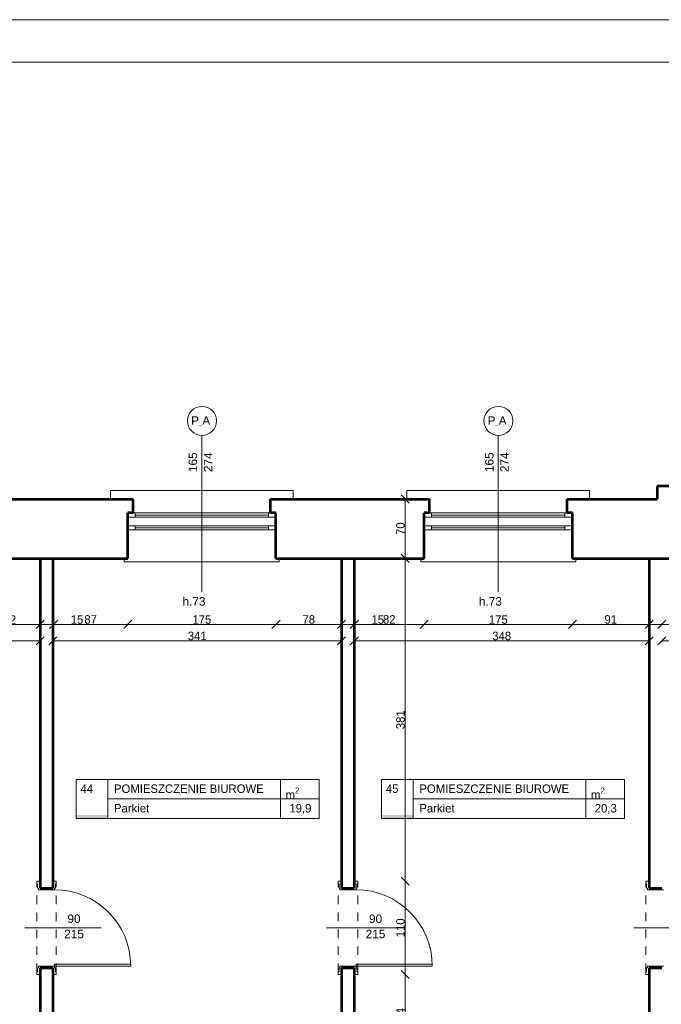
# Model space of a CAD drawing. Header units: inches. Extents: x -21887 to 84279, y -131485 to 67836.
# Tile 191 of 256: x -3355 to 4221, y 56219 to 67836. Entities that reach past the tile are written whole.
import ezdxf

# ---------------------------------------------------------------- set-up
doc = ezdxf.new("R2010")
doc.units = ezdxf.units.IN
doc.header["$MEASUREMENT"] = 0
doc.linetypes.add('Dashed copy', pattern=[200, 100, -100])
doc.layers.get('0').update_dxf_attribs({"lineweight": 13})
doc.layers.get('Defpoints').update_dxf_attribs({"lineweight": 13})
for name, color, linetype, lineweight in [('AI_MURY', 7, 'Continuous', 53), ('Dimensioning', 7, 'Continuous', 13), ('DRZWI', 7, 'Continuous', 13), ('dzialowki', 7, 'Continuous', 53), ('OPISY TABELKI', 7, 'Continuous', 13), ('PODCIAGI', 7, 'Continuous', 13), ('RAMKA', 7, 'Continuous', 13)]:
    doc.layers.add(name, color=color, linetype=linetype, lineweight=lineweight)
doc.styles.add('GENERATED_STYLE_7', font='txt')
doc.styles.add('GENERATED_STYLE_8', font='txt')
doc.styles.add('GENERATED_STYLE_9', font='txt')
doc.styles.add('Style-Courier New', font='txt')
doc.dimstyles.new('Dimstyle_4', dxfattribs={"dimtxt": 100, "dimasz": 95, "dimexe": 0, "dimexo": 0, "dimgap": 0.09, "dimtad": 1, "dimdec": 0, "dimlfac": 0.1, "dimzin": 0, "dimdsep": 46, "dimlunit": 5, "dimtxsty": 'GENERATED_STYLE_7', "dimblk": 'ARROWHEAD_6', "dimcen": 0.09, "dimclrd": 161, "dimclre": 161, "dimclrt": 7, "dimadec": 0, "dimazin": 0, "dimtfac": 1, "dimtdec": 0, "dimtmove": 0, "dimatfit": 3, "dimfxl": 0, "dimtolj": 1, "dimtzin": 0, "dimarcsym": 0})
doc.dimstyles.new('Dimstyle_5', dxfattribs={"dimtxt": 100, "dimasz": 95, "dimexe": 0.18, "dimexo": 0, "dimgap": 0.09, "dimtad": 1, "dimtih": 1, "dimtoh": 1, "dimdec": 0, "dimlfac": 0.1, "dimzin": 0, "dimdsep": 46, "dimlunit": 5, "dimtxsty": 'GENERATED_STYLE_7', "dimblk": 'ARROWHEAD_6', "dimcen": 0.09, "dimclrd": 161, "dimclre": 161, "dimclrt": 7, "dimadec": 0, "dimazin": 0, "dimtfac": 1, "dimtdec": 0, "dimtmove": 0, "dimatfit": 3, "dimfxl": 0, "dimtolj": 1, "dimtzin": 0, "dimarcsym": 0})

# ---------------------------------------------------------------- blocks, each defined once
blk = doc.blocks.new('ARROWHEAD_6')
at = {"color": 0, "linetype": 'Continuous'}
for p, q in [((0, 0), (-1, 0)), ((-0.5, -0.5), (0.5, 0.5))]:
    blk.add_line(p, q, dxfattribs=at)
blk = doc.blocks.new('*U1075')
at = {"layer": 'Defpoints', "color": 0, "linetype": 'Continuous'}
for p in [(-6564, 60508), (-3114, 60508), (-3114, 60508)]:
    blk.add_point(p, dxfattribs=at)
at = {"layer": 'Dimensioning', "color": 161, "linetype": 'Continuous', "lineweight": -2}
for p, q in [((-6564, 60508), (-6564, 60509)), ((-6469, 60508), (-3209, 60508)), ((-3114, 60508), (-3114, 60509))]:
    blk.add_line(p, q, dxfattribs=at)
at = {"layer": 'Dimensioning', "color": 161, "linetype": 'Continuous', "lineweight": -2, "xscale": 95, "yscale": 95, "zscale": 95, "rotation": 180}
blk.add_blockref('ARROWHEAD_6', (-6564, 60508), dxfattribs=at)
at = {"layer": 'Dimensioning', "color": 161, "linetype": 'Continuous', "lineweight": -2, "xscale": 95, "yscale": 95, "zscale": 95}
blk.add_blockref('ARROWHEAD_6', (-3114, 60508), dxfattribs=at)
at = {"layer": 'Dimensioning', "color": 7, "linetype": 'Continuous', "insert": (-4839, 60565), "char_height": 100, "attachment_point": 5, "style": 'GENERATED_STYLE_7'}
blk.add_mtext('345', dxfattribs=at)
blk = doc.blocks.new('*D2034')
at = {"layer": 'Defpoints'}
for p in [(-6564, 60508), (-4839, 60508), (-3114, 60508), (-3114, 60508)]:
    blk.add_point(p, dxfattribs=at)
at = {"layer": 'Dimensioning', "color": 161, "linetype": 'Continuous'}
blk.add_blockref('*U1075', (0, 0), dxfattribs=at)
blk = doc.blocks.new('*U1076')
at = {"layer": 'Defpoints', "color": 0, "linetype": 'Continuous'}
for p in [(446, 60508), (-2964, 60389), (446, 60357)]:
    blk.add_point(p, dxfattribs=at)
at = {"layer": 'Dimensioning', "color": 161, "linetype": 'Continuous', "lineweight": -2}
for p, q in [((-2964, 60508), (-2964, 60509)), ((-2869, 60508), (351, 60508)), ((446, 60508), (446, 60509))]:
    blk.add_line(p, q, dxfattribs=at)
at = {"layer": 'Dimensioning', "color": 161, "linetype": 'Continuous', "lineweight": -2, "xscale": 95, "yscale": 95, "zscale": 95, "rotation": 180}
blk.add_blockref('ARROWHEAD_6', (-2964, 60508), dxfattribs=at)
at = {"layer": 'Dimensioning', "color": 161, "linetype": 'Continuous', "lineweight": -2, "xscale": 95, "yscale": 95, "zscale": 95}
blk.add_blockref('ARROWHEAD_6', (446, 60508), dxfattribs=at)
at = {"layer": 'Dimensioning', "color": 7, "linetype": 'Continuous', "insert": (-1259, 60565), "char_height": 100, "attachment_point": 5, "style": 'GENERATED_STYLE_7'}
blk.add_mtext('341', dxfattribs=at)
blk = doc.blocks.new('*D2038')
at = {"layer": 'Defpoints'}
for p in [(-1259, 60508), (446, 60508), (-2964, 60389), (446, 60357)]:
    blk.add_point(p, dxfattribs=at)
at = {"layer": 'Dimensioning', "color": 161, "linetype": 'Continuous'}
blk.add_blockref('*U1076', (0, 0), dxfattribs=at)
blk = doc.blocks.new('*U1077')
at = {"layer": 'Defpoints', "color": 0, "linetype": 'Continuous'}
for p in [(4076, 60508), (4076, 60344), (596, 60291)]:
    blk.add_point(p, dxfattribs=at)
at = {"layer": 'Dimensioning', "color": 161, "linetype": 'Continuous', "lineweight": -2}
for p, q in [((596, 60508), (596, 60509)), ((691, 60508), (3981, 60508)), ((4076, 60508), (4076, 60509))]:
    blk.add_line(p, q, dxfattribs=at)
at = {"layer": 'Dimensioning', "color": 161, "linetype": 'Continuous', "lineweight": -2, "xscale": 95, "yscale": 95, "zscale": 95, "rotation": 180}
blk.add_blockref('ARROWHEAD_6', (596, 60508), dxfattribs=at)
at = {"layer": 'Dimensioning', "color": 161, "linetype": 'Continuous', "lineweight": -2, "xscale": 95, "yscale": 95, "zscale": 95}
blk.add_blockref('ARROWHEAD_6', (4076, 60508), dxfattribs=at)
at = {"layer": 'Dimensioning', "color": 7, "linetype": 'Continuous', "insert": (2336, 60565), "char_height": 100, "attachment_point": 5, "style": 'GENERATED_STYLE_7'}
blk.add_mtext('348', dxfattribs=at)
blk = doc.blocks.new('*D2039')
at = {"layer": 'Defpoints'}
for p in [(2336, 60508), (4076, 60508), (4076, 60344), (596, 60291)]:
    blk.add_point(p, dxfattribs=at)
at = {"layer": 'Dimensioning', "color": 161, "linetype": 'Continuous'}
blk.add_blockref('*U1077', (0, 0), dxfattribs=at)
blk = doc.blocks.new('*U1078')
at = {"layer": 'Defpoints', "color": 0, "linetype": 'Continuous'}
for p in [(10341, 60508), (10341, 60306), (4226, 60269)]:
    blk.add_point(p, dxfattribs=at)
at = {"layer": 'Dimensioning', "color": 161, "linetype": 'Continuous', "lineweight": -2}
for p, q in [((4226, 60508), (4226, 60509)), ((4321, 60508), (10246, 60508)), ((10341, 60508), (10341, 60509))]:
    blk.add_line(p, q, dxfattribs=at)
at = {"layer": 'Dimensioning', "color": 161, "linetype": 'Continuous', "lineweight": -2, "xscale": 95, "yscale": 95, "zscale": 95, "rotation": 180}
blk.add_blockref('ARROWHEAD_6', (4226, 60508), dxfattribs=at)
at = {"layer": 'Dimensioning', "color": 161, "linetype": 'Continuous', "lineweight": -2, "xscale": 95, "yscale": 95, "zscale": 95}
blk.add_blockref('ARROWHEAD_6', (10341, 60508), dxfattribs=at)
at = {"layer": 'Dimensioning', "color": 7, "linetype": 'Continuous', "insert": (7283, 60565), "char_height": 100, "attachment_point": 5, "style": 'GENERATED_STYLE_7'}
blk.add_mtext('611', dxfattribs=at)
blk = doc.blocks.new('*D2040')
at = {"layer": 'Defpoints'}
for p in [(7283, 60508), (10341, 60508), (10341, 60306), (4226, 60269)]:
    blk.add_point(p, dxfattribs=at)
at = {"layer": 'Dimensioning', "color": 161, "linetype": 'Continuous'}
blk.add_blockref('*U1078', (0, 0), dxfattribs=at)
blk = doc.blocks.new('*U1351')
at = {"layer": 'Defpoints', "color": 0, "linetype": 'Continuous'}
for p in [(-3829, 61481), (-3114, 61481), (-3114, 60702)]:
    blk.add_point(p, dxfattribs=at)
at = {"layer": 'Dimensioning', "color": 161, "linetype": 'Continuous', "lineweight": -2}
for p, q in [((-3829, 60703), (-3829, 60702)), ((-3734, 60702), (-3209, 60702)), ((-3114, 60703), (-3114, 60702))]:
    blk.add_line(p, q, dxfattribs=at)
at = {"layer": 'Dimensioning', "color": 161, "linetype": 'Continuous', "lineweight": -2, "xscale": 95, "yscale": 95, "zscale": 95, "rotation": 180}
blk.add_blockref('ARROWHEAD_6', (-3829, 60702), dxfattribs=at)
at = {"layer": 'Dimensioning', "color": 161, "linetype": 'Continuous', "lineweight": -2, "xscale": 95, "yscale": 95, "zscale": 95}
blk.add_blockref('ARROWHEAD_6', (-3114, 60702), dxfattribs=at)
at = {"layer": 'Dimensioning', "color": 7, "linetype": 'Continuous', "insert": (-3472, 60758), "char_height": 100, "attachment_point": 5, "style": 'GENERATED_STYLE_7'}
blk.add_mtext('72', dxfattribs=at)
blk = doc.blocks.new('*D2531')
at = {"layer": 'Defpoints'}
for p in [(-3829, 61481), (-3114, 61481), (-3472, 60702), (-3114, 60702)]:
    blk.add_point(p, dxfattribs=at)
at = {"layer": 'Dimensioning', "color": 161, "linetype": 'Continuous'}
blk.add_blockref('*U1351', (0, 0), dxfattribs=at)
blk = doc.blocks.new('*U1352')
at = {"layer": 'Defpoints', "color": 0, "linetype": 'Continuous'}
for p in [(-3114, 61481), (-2954, 61481), (-2954, 60702)]:
    blk.add_point(p, dxfattribs=at)
at = {"layer": 'Dimensioning', "color": 161, "linetype": 'Continuous', "lineweight": -2}
for p, q in [((-3209, 60702), (-3304, 60702)), ((-3114, 60703), (-3114, 60702)), ((-3114, 60702), (-2954, 60702)), ((-2954, 60703), (-2954, 60702)), ((-2859, 60702), (-2591, 60702))]:
    blk.add_line(p, q, dxfattribs=at)
at = {"layer": 'Dimensioning', "color": 161, "linetype": 'Continuous', "lineweight": -2, "xscale": 95, "yscale": 95, "zscale": 95}
blk.add_blockref('ARROWHEAD_6', (-3114, 60702), dxfattribs=at)
at = {"layer": 'Dimensioning', "color": 161, "linetype": 'Continuous', "lineweight": -2, "xscale": 95, "yscale": 95, "zscale": 95, "rotation": 180}
blk.add_blockref('ARROWHEAD_6', (-2954, 60702), dxfattribs=at)
at = {"layer": 'Dimensioning', "color": 7, "linetype": 'Continuous', "insert": (-2678, 60758), "char_height": 100, "attachment_point": 5, "style": 'GENERATED_STYLE_7'}
blk.add_mtext('15', dxfattribs=at)
blk = doc.blocks.new('*D2532')
at = {"layer": 'Defpoints'}
for p in [(-3114, 61481), (-2954, 61481), (-2954, 60702), (-2678, 60702)]:
    blk.add_point(p, dxfattribs=at)
at = {"layer": 'Dimensioning', "color": 161, "linetype": 'Continuous'}
blk.add_blockref('*U1352', (0, 0), dxfattribs=at)
blk = doc.blocks.new('*U1353')
at = {"layer": 'Defpoints', "color": 0, "linetype": 'Continuous'}
for p in [(-2954, 61481), (-2079, 61481), (-2079, 60702)]:
    blk.add_point(p, dxfattribs=at)
at = {"layer": 'Dimensioning', "color": 161, "linetype": 'Continuous', "lineweight": -2}
for p, q in [((-2954, 60703), (-2954, 60702)), ((-2859, 60702), (-2174, 60702)), ((-2079, 60703), (-2079, 60702))]:
    blk.add_line(p, q, dxfattribs=at)
at = {"layer": 'Dimensioning', "color": 161, "linetype": 'Continuous', "lineweight": -2, "xscale": 95, "yscale": 95, "zscale": 95, "rotation": 180}
blk.add_blockref('ARROWHEAD_6', (-2954, 60702), dxfattribs=at)
at = {"layer": 'Dimensioning', "color": 161, "linetype": 'Continuous', "lineweight": -2, "xscale": 95, "yscale": 95, "zscale": 95}
blk.add_blockref('ARROWHEAD_6', (-2079, 60702), dxfattribs=at)
at = {"layer": 'Dimensioning', "color": 7, "linetype": 'Continuous', "insert": (-2517, 60759), "char_height": 100, "attachment_point": 5, "style": 'GENERATED_STYLE_7'}
blk.add_mtext('87', dxfattribs=at)
blk = doc.blocks.new('*D2533')
at = {"layer": 'Defpoints'}
for p in [(-2954, 61481), (-2079, 61481), (-2517, 60702), (-2079, 60702)]:
    blk.add_point(p, dxfattribs=at)
at = {"layer": 'Dimensioning', "color": 161, "linetype": 'Continuous'}
blk.add_blockref('*U1353', (0, 0), dxfattribs=at)
blk = doc.blocks.new('*U1354')
at = {"layer": 'Defpoints', "color": 0, "linetype": 'Continuous'}
for p in [(-2079, 61481), (-329, 61481), (-329, 60702)]:
    blk.add_point(p, dxfattribs=at)
at = {"layer": 'Dimensioning', "color": 161, "linetype": 'Continuous', "lineweight": -2}
for p, q in [((-2079, 60703), (-2079, 60702)), ((-1984, 60702), (-424, 60702)), ((-329, 60703), (-329, 60702))]:
    blk.add_line(p, q, dxfattribs=at)
at = {"layer": 'Dimensioning', "color": 161, "linetype": 'Continuous', "lineweight": -2, "xscale": 95, "yscale": 95, "zscale": 95, "rotation": 180}
blk.add_blockref('ARROWHEAD_6', (-2079, 60702), dxfattribs=at)
at = {"layer": 'Dimensioning', "color": 161, "linetype": 'Continuous', "lineweight": -2, "xscale": 95, "yscale": 95, "zscale": 95}
blk.add_blockref('ARROWHEAD_6', (-329, 60702), dxfattribs=at)
at = {"layer": 'Dimensioning', "color": 7, "linetype": 'Continuous', "insert": (-1204, 60758), "char_height": 100, "attachment_point": 5, "style": 'GENERATED_STYLE_7'}
blk.add_mtext('175', dxfattribs=at)
blk = doc.blocks.new('*D2534')
at = {"layer": 'Defpoints'}
for p in [(-2079, 61481), (-329, 61481), (-1204, 60702), (-329, 60702)]:
    blk.add_point(p, dxfattribs=at)
at = {"layer": 'Dimensioning', "color": 161, "linetype": 'Continuous'}
blk.add_blockref('*U1354', (0, 0), dxfattribs=at)
blk = doc.blocks.new('*U1355')
at = {"layer": 'Defpoints', "color": 0, "linetype": 'Continuous'}
for p in [(-329, 61481), (446, 61481), (446, 60702)]:
    blk.add_point(p, dxfattribs=at)
at = {"layer": 'Dimensioning', "color": 161, "linetype": 'Continuous', "lineweight": -2}
for p, q in [((-329, 60703), (-329, 60702)), ((-234, 60702), (351, 60702)), ((446, 60703), (446, 60702))]:
    blk.add_line(p, q, dxfattribs=at)
at = {"layer": 'Dimensioning', "color": 161, "linetype": 'Continuous', "lineweight": -2, "xscale": 95, "yscale": 95, "zscale": 95, "rotation": 180}
blk.add_blockref('ARROWHEAD_6', (-329, 60702), dxfattribs=at)
at = {"layer": 'Dimensioning', "color": 161, "linetype": 'Continuous', "lineweight": -2, "xscale": 95, "yscale": 95, "zscale": 95}
blk.add_blockref('ARROWHEAD_6', (446, 60702), dxfattribs=at)
at = {"layer": 'Dimensioning', "color": 7, "linetype": 'Continuous', "insert": (58, 60759), "char_height": 100, "attachment_point": 5, "style": 'GENERATED_STYLE_7'}
blk.add_mtext('78', dxfattribs=at)
blk = doc.blocks.new('*D2535')
at = {"layer": 'Defpoints'}
for p in [(-329, 61481), (446, 61481), (58, 60702), (446, 60702)]:
    blk.add_point(p, dxfattribs=at)
at = {"layer": 'Dimensioning', "color": 161, "linetype": 'Continuous'}
blk.add_blockref('*U1355', (0, 0), dxfattribs=at)
blk = doc.blocks.new('*U1356')
at = {"layer": 'Defpoints', "color": 0, "linetype": 'Continuous'}
for p in [(446, 61481), (596, 61481), (596, 60702)]:
    blk.add_point(p, dxfattribs=at)
at = {"layer": 'Dimensioning', "color": 161, "linetype": 'Continuous', "lineweight": -2}
for p, q in [((351, 60702), (256, 60702)), ((446, 60703), (446, 60702)), ((446, 60702), (596, 60702)), ((596, 60703), (596, 60702)), ((691, 60702), (959, 60702))]:
    blk.add_line(p, q, dxfattribs=at)
at = {"layer": 'Dimensioning', "color": 161, "linetype": 'Continuous', "lineweight": -2, "xscale": 95, "yscale": 95, "zscale": 95}
blk.add_blockref('ARROWHEAD_6', (446, 60702), dxfattribs=at)
at = {"layer": 'Dimensioning', "color": 161, "linetype": 'Continuous', "lineweight": -2, "xscale": 95, "yscale": 95, "zscale": 95, "rotation": 180}
blk.add_blockref('ARROWHEAD_6', (596, 60702), dxfattribs=at)
at = {"layer": 'Dimensioning', "color": 7, "linetype": 'Continuous', "insert": (873, 60758), "char_height": 100, "attachment_point": 5, "style": 'GENERATED_STYLE_7'}
blk.add_mtext('15', dxfattribs=at)
blk = doc.blocks.new('*D2536')
at = {"layer": 'Defpoints'}
for p in [(446, 61481), (596, 61481), (596, 60702), (873, 60702)]:
    blk.add_point(p, dxfattribs=at)
at = {"layer": 'Dimensioning', "color": 161, "linetype": 'Continuous'}
blk.add_blockref('*U1356', (0, 0), dxfattribs=at)
blk = doc.blocks.new('*U1357')
at = {"layer": 'Defpoints', "color": 0, "linetype": 'Continuous'}
for p in [(596, 61481), (1421, 61481), (1421, 60702)]:
    blk.add_point(p, dxfattribs=at)
at = {"layer": 'Dimensioning', "color": 161, "linetype": 'Continuous', "lineweight": -2}
for p, q in [((596, 60703), (596, 60702)), ((691, 60702), (1326, 60702)), ((1421, 60703), (1421, 60702))]:
    blk.add_line(p, q, dxfattribs=at)
at = {"layer": 'Dimensioning', "color": 161, "linetype": 'Continuous', "lineweight": -2, "xscale": 95, "yscale": 95, "zscale": 95, "rotation": 180}
blk.add_blockref('ARROWHEAD_6', (596, 60702), dxfattribs=at)
at = {"layer": 'Dimensioning', "color": 161, "linetype": 'Continuous', "lineweight": -2, "xscale": 95, "yscale": 95, "zscale": 95}
blk.add_blockref('ARROWHEAD_6', (1421, 60702), dxfattribs=at)
at = {"layer": 'Dimensioning', "color": 7, "linetype": 'Continuous', "insert": (1008, 60759), "char_height": 100, "attachment_point": 5, "style": 'GENERATED_STYLE_7'}
blk.add_mtext('82', dxfattribs=at)
blk = doc.blocks.new('*D2537')
at = {"layer": 'Defpoints'}
for p in [(596, 61481), (1421, 61481), (1008, 60702), (1421, 60702)]:
    blk.add_point(p, dxfattribs=at)
at = {"layer": 'Dimensioning', "color": 161, "linetype": 'Continuous'}
blk.add_blockref('*U1357', (0, 0), dxfattribs=at)
blk = doc.blocks.new('*U1358')
at = {"layer": 'Defpoints', "color": 0, "linetype": 'Continuous'}
for p in [(1421, 61481), (3171, 61481), (3171, 60702)]:
    blk.add_point(p, dxfattribs=at)
at = {"layer": 'Dimensioning', "color": 161, "linetype": 'Continuous', "lineweight": -2}
for p, q in [((1421, 60703), (1421, 60702)), ((1516, 60702), (3076, 60702)), ((3171, 60703), (3171, 60702))]:
    blk.add_line(p, q, dxfattribs=at)
at = {"layer": 'Dimensioning', "color": 161, "linetype": 'Continuous', "lineweight": -2, "xscale": 95, "yscale": 95, "zscale": 95, "rotation": 180}
blk.add_blockref('ARROWHEAD_6', (1421, 60702), dxfattribs=at)
at = {"layer": 'Dimensioning', "color": 161, "linetype": 'Continuous', "lineweight": -2, "xscale": 95, "yscale": 95, "zscale": 95}
blk.add_blockref('ARROWHEAD_6', (3171, 60702), dxfattribs=at)
at = {"layer": 'Dimensioning', "color": 7, "linetype": 'Continuous', "insert": (2296, 60758), "char_height": 100, "attachment_point": 5, "style": 'GENERATED_STYLE_7'}
blk.add_mtext('175', dxfattribs=at)
blk = doc.blocks.new('*D2538')
at = {"layer": 'Defpoints'}
for p in [(1421, 61481), (3171, 61481), (2296, 60702), (3171, 60702)]:
    blk.add_point(p, dxfattribs=at)
at = {"layer": 'Dimensioning', "color": 161, "linetype": 'Continuous'}
blk.add_blockref('*U1358', (0, 0), dxfattribs=at)
blk = doc.blocks.new('*U1359')
at = {"layer": 'Defpoints', "color": 0, "linetype": 'Continuous'}
for p in [(3171, 61481), (4076, 61481), (4076, 60702)]:
    blk.add_point(p, dxfattribs=at)
at = {"layer": 'Dimensioning', "color": 161, "linetype": 'Continuous', "lineweight": -2}
for p, q in [((3171, 60703), (3171, 60702)), ((3266, 60702), (3981, 60702)), ((4076, 60703), (4076, 60702))]:
    blk.add_line(p, q, dxfattribs=at)
at = {"layer": 'Dimensioning', "color": 161, "linetype": 'Continuous', "lineweight": -2, "xscale": 95, "yscale": 95, "zscale": 95, "rotation": 180}
blk.add_blockref('ARROWHEAD_6', (3171, 60702), dxfattribs=at)
at = {"layer": 'Dimensioning', "color": 161, "linetype": 'Continuous', "lineweight": -2, "xscale": 95, "yscale": 95, "zscale": 95}
blk.add_blockref('ARROWHEAD_6', (4076, 60702), dxfattribs=at)
at = {"layer": 'Dimensioning', "color": 7, "linetype": 'Continuous', "insert": (3623, 60759), "char_height": 100, "attachment_point": 5, "style": 'GENERATED_STYLE_7'}
blk.add_mtext('91', dxfattribs=at)
blk = doc.blocks.new('*D2539')
at = {"layer": 'Defpoints'}
for p in [(3171, 61481), (4076, 61481), (3623, 60702), (4076, 60702)]:
    blk.add_point(p, dxfattribs=at)
at = {"layer": 'Dimensioning', "color": 161, "linetype": 'Continuous'}
blk.add_blockref('*U1359', (0, 0), dxfattribs=at)
blk = doc.blocks.new('*U1360')
at = {"layer": 'Defpoints', "color": 0, "linetype": 'Continuous'}
for p in [(4076, 61481), (4226, 61481), (4226, 60702)]:
    blk.add_point(p, dxfattribs=at)
at = {"layer": 'Dimensioning', "color": 161, "linetype": 'Continuous', "lineweight": -2}
for p, q in [((3981, 60702), (3886, 60702)), ((4076, 60703), (4076, 60702)), ((4076, 60702), (4226, 60702)), ((4226, 60703), (4226, 60702)), ((4321, 60702), (4589, 60702))]:
    blk.add_line(p, q, dxfattribs=at)
at = {"layer": 'Dimensioning', "color": 161, "linetype": 'Continuous', "lineweight": -2, "xscale": 95, "yscale": 95, "zscale": 95}
blk.add_blockref('ARROWHEAD_6', (4076, 60702), dxfattribs=at)
at = {"layer": 'Dimensioning', "color": 161, "linetype": 'Continuous', "lineweight": -2, "xscale": 95, "yscale": 95, "zscale": 95, "rotation": 180}
blk.add_blockref('ARROWHEAD_6', (4226, 60702), dxfattribs=at)
at = {"layer": 'Dimensioning', "color": 7, "linetype": 'Continuous', "insert": (4503, 60758), "char_height": 100, "attachment_point": 5, "style": 'GENERATED_STYLE_7'}
blk.add_mtext('15', dxfattribs=at)
blk = doc.blocks.new('*D2540')
at = {"layer": 'Defpoints'}
for p in [(4076, 61481), (4226, 61481), (4226, 60702), (4503, 60702)]:
    blk.add_point(p, dxfattribs=at)
at = {"layer": 'Dimensioning', "color": 161, "linetype": 'Continuous'}
blk.add_blockref('*U1360', (0, 0), dxfattribs=at)
blk = doc.blocks.new('*U1361')
at = {"layer": 'Defpoints', "color": 0, "linetype": 'Continuous'}
for p in [(4226, 61481), (6801, 61481), (6801, 60702)]:
    blk.add_point(p, dxfattribs=at)
at = {"layer": 'Dimensioning', "color": 161, "linetype": 'Continuous', "lineweight": -2}
for p, q in [((4226, 60703), (4226, 60702)), ((4321, 60702), (6706, 60702)), ((6801, 60703), (6801, 60702))]:
    blk.add_line(p, q, dxfattribs=at)
at = {"layer": 'Dimensioning', "color": 161, "linetype": 'Continuous', "lineweight": -2, "xscale": 95, "yscale": 95, "zscale": 95, "rotation": 180}
blk.add_blockref('ARROWHEAD_6', (4226, 60702), dxfattribs=at)
at = {"layer": 'Dimensioning', "color": 161, "linetype": 'Continuous', "lineweight": -2, "xscale": 95, "yscale": 95, "zscale": 95}
blk.add_blockref('ARROWHEAD_6', (6801, 60702), dxfattribs=at)
at = {"layer": 'Dimensioning', "color": 7, "linetype": 'Continuous', "insert": (5513, 60759), "char_height": 100, "attachment_point": 5, "style": 'GENERATED_STYLE_7'}
blk.add_mtext('257', dxfattribs=at)
blk = doc.blocks.new('*D2541')
at = {"layer": 'Defpoints'}
for p in [(4226, 61481), (6801, 61481), (5513, 60702), (6801, 60702)]:
    blk.add_point(p, dxfattribs=at)
at = {"layer": 'Dimensioning', "color": 161, "linetype": 'Continuous'}
blk.add_blockref('*U1361', (0, 0), dxfattribs=at)
blk = doc.blocks.new('*U503')
at = {"layer": 'Defpoints', "color": 0, "linetype": 'Continuous'}
for p in [(596, 56571), (1197, 56571), (976, 55631)]:
    blk.add_point(p, dxfattribs=at)
at = {"layer": 'Dimensioning', "color": 161, "linetype": 'Continuous', "lineweight": -2}
for p, q in [((1197, 56571), (1197, 56571)), ((1197, 55726), (1197, 56476)), ((1197, 55631), (1197, 55631))]:
    blk.add_line(p, q, dxfattribs=at)
at = {"layer": 'Dimensioning', "color": 161, "linetype": 'Continuous', "lineweight": -2, "xscale": 95, "yscale": 95, "zscale": 95}
for p, rotation in [((1197, 56571), 90), ((1197, 55631), 270)]:
    blk.add_blockref('ARROWHEAD_6', p, dxfattribs=dict(at, rotation=rotation))
at = {"layer": 'Dimensioning', "color": 7, "linetype": 'Continuous', "insert": (1141, 56101), "char_height": 100, "attachment_point": 5, "rotation": 90, "style": 'GENERATED_STYLE_7'}
blk.add_mtext('94', dxfattribs=at)
blk = doc.blocks.new('*D2727')
at = {"layer": 'Defpoints'}
for p in [(596, 56571), (1197, 56571), (1197, 56101), (976, 55631)]:
    blk.add_point(p, dxfattribs=at)
at = {"layer": 'Dimensioning', "color": 161, "linetype": 'Continuous'}
blk.add_blockref('*U503', (0, 0), dxfattribs=at)
blk = doc.blocks.new('*U504')
at = {"layer": 'Defpoints', "color": 0, "linetype": 'Continuous'}
for p in [(596, 57671), (1197, 57671), (596, 56571)]:
    blk.add_point(p, dxfattribs=at)
at = {"layer": 'Dimensioning', "color": 161, "linetype": 'Continuous', "lineweight": -2}
for p, q in [((1197, 57671), (1197, 57671)), ((1197, 56666), (1197, 57576)), ((1197, 56571), (1197, 56571))]:
    blk.add_line(p, q, dxfattribs=at)
at = {"layer": 'Dimensioning', "color": 161, "linetype": 'Continuous', "lineweight": -2, "xscale": 95, "yscale": 95, "zscale": 95}
for p, rotation in [((1197, 57671), 90), ((1197, 56571), 270)]:
    blk.add_blockref('ARROWHEAD_6', p, dxfattribs=dict(at, rotation=rotation))
at = {"layer": 'Dimensioning', "color": 7, "linetype": 'Continuous', "insert": (1141, 57121), "char_height": 100, "attachment_point": 5, "rotation": 90, "style": 'GENERATED_STYLE_7'}
blk.add_mtext('110', dxfattribs=at)
blk = doc.blocks.new('*D2728')
at = {"layer": 'Defpoints'}
for p in [(596, 57671), (1197, 57671), (1197, 57121), (596, 56571)]:
    blk.add_point(p, dxfattribs=at)
at = {"layer": 'Dimensioning', "color": 161, "linetype": 'Continuous'}
blk.add_blockref('*U504', (0, 0), dxfattribs=at)
blk = doc.blocks.new('*U505')
at = {"layer": 'Defpoints', "color": 0, "linetype": 'Continuous'}
for p in [(596, 61481), (1197, 61481), (596, 57671)]:
    blk.add_point(p, dxfattribs=at)
at = {"layer": 'Dimensioning', "color": 161, "linetype": 'Continuous', "lineweight": -2}
for p, q in [((1197, 61481), (1197, 61481)), ((1197, 57766), (1197, 61386)), ((1197, 57671), (1197, 57671))]:
    blk.add_line(p, q, dxfattribs=at)
at = {"layer": 'Dimensioning', "color": 161, "linetype": 'Continuous', "lineweight": -2, "xscale": 95, "yscale": 95, "zscale": 95}
for p, rotation in [((1197, 61481), 90), ((1197, 57671), 270)]:
    blk.add_blockref('ARROWHEAD_6', p, dxfattribs=dict(at, rotation=rotation))
at = {"layer": 'Dimensioning', "color": 7, "linetype": 'Continuous', "insert": (1141, 59576), "char_height": 100, "attachment_point": 5, "rotation": 90, "style": 'GENERATED_STYLE_7'}
blk.add_mtext('381', dxfattribs=at)
blk = doc.blocks.new('*D2729')
at = {"layer": 'Defpoints'}
for p in [(596, 61481), (1197, 61481), (1197, 59576), (596, 57671)]:
    blk.add_point(p, dxfattribs=at)
at = {"layer": 'Dimensioning', "color": 161, "linetype": 'Continuous'}
blk.add_blockref('*U505', (0, 0), dxfattribs=at)
blk = doc.blocks.new('*U506')
at = {"layer": 'Defpoints', "color": 0, "linetype": 'Continuous'}
for p in [(617, 62181), (1197, 62181), (596, 61481)]:
    blk.add_point(p, dxfattribs=at)
at = {"layer": 'Dimensioning', "color": 161, "linetype": 'Continuous', "lineweight": -2}
for p, q in [((1197, 62181), (1197, 62181)), ((1197, 61576), (1197, 62086)), ((1197, 61481), (1197, 61481))]:
    blk.add_line(p, q, dxfattribs=at)
at = {"layer": 'Dimensioning', "color": 161, "linetype": 'Continuous', "lineweight": -2, "xscale": 95, "yscale": 95, "zscale": 95}
for p, rotation in [((1197, 62181), 90), ((1197, 61481), 270)]:
    blk.add_blockref('ARROWHEAD_6', p, dxfattribs=dict(at, rotation=rotation))
at = {"layer": 'Dimensioning', "color": 7, "linetype": 'Continuous', "insert": (1141, 61831), "char_height": 100, "attachment_point": 5, "rotation": 90, "style": 'GENERATED_STYLE_7'}
blk.add_mtext('70', dxfattribs=at)
blk = doc.blocks.new('*D2730')
at = {"layer": 'Defpoints'}
for p in [(617, 62181), (1197, 62181), (1197, 61831), (596, 61481)]:
    blk.add_point(p, dxfattribs=at)
at = {"layer": 'Dimensioning', "color": 161, "linetype": 'Continuous'}
blk.add_blockref('*U506', (0, 0), dxfattribs=at)

msp = doc.modelspace()

# ---------------------------------------------------------------- hatches: boundary and pattern name
at = {"layer": 'OPISY TABELKI', "extrusion": (0, 0, -1)}
for points in [[(2313.6, 58411.4), (2313.6, 58453.6), (2690.1, 58453.6), (2690.1, 58411.4)], [(-1291.8, 58411.4), (-1291.8, 58453.6), (-915.3, 58453.6), (-915.3, 58411.4)]]:
    msp.add_hatch(color=7, dxfattribs=at).paths.add_polyline_path(points, flags=16)

# ---------------------------------------------------------------- linework, layer by layer
at = {"layer": 'AI_MURY', "color": 7, "linetype": 'Continuous'}
for p, q in [((4170.5, 62330.7), (4170.5, 62180.7)), ((6170.5, 62330.7), (4170.5, 62330.7)), ((-3892, 62180.7), (-2017, 62180.7)), ((-2017, 62015.7), (-2017, 62180.7)), ((-392, 62015.7), (-392, 62180.7)), ((-392, 62180.7), (1483, 62180.7)), ((1483, 62015.7), (1483, 62180.7)), ((3108, 62015.7), (3108, 62180.7)), ((3108, 62180.7), (4170.5, 62180.7)), ((-2017, 62015.7), (-2079.5, 62015.7)), ((-2079.5, 61480.7), (-2079.5, 62015.7)), ((-329.5, 62015.7), (-392, 62015.7)), ((-329.5, 61480.7), (-329.5, 62015.7)), ((1483, 62015.7), (1420.5, 62015.7)), ((1420.5, 61480.7), (1420.5, 62015.7)), ((3170.5, 62015.7), (3108, 62015.7)), ((3170.5, 61480.7), (3170.5, 62015.7)), ((-3829.5, 61480.7), (-2079.5, 61480.7)), ((-329.5, 61480.7), (1420.5, 61480.7)), ((3170.5, 61480.7), (6800.5, 61480.7))]:
    msp.add_line(p, q, dxfattribs=at)
at = {"layer": 'DRZWI', "color": 220, "linetype": 'Continuous'}
for p, q in [((-1204.5, 62931.1), (-1204.5, 61080.3)), ((2295.5, 62931.1), (2295.5, 61080.3)), ((-1992, 61965.7), (-2079.5, 61965.7)), ((-1992, 62015.7), (-2017, 62015.7)), ((-1992, 61965.7), (-1992, 62015.7)), ((-417, 62015.7), (-1992, 62015.7)), ((-417, 61990.7), (-1992, 61990.7)), ((-417, 61965.7), (-1992, 61965.7)), ((-417, 61965.7), (-417, 62015.7)), ((-417, 62015.7), (-392, 62015.7)), ((-417, 61965.7), (-329.5, 61965.7)), ((1508, 61965.7), (1420.5, 61965.7)), ((1508, 62015.7), (1483, 62015.7)), ((1508, 61965.7), (1508, 62015.7)), ((3083, 62015.7), (1508, 62015.7)), ((3083, 61990.7), (1508, 61990.7)), ((3083, 61965.7), (1508, 61965.7)), ((3083, 61965.7), (3083, 62015.7)), ((3083, 62015.7), (3108, 62015.7)), ((3083, 61965.7), (3170.5, 61965.7)), ((-1992, 61865.7), (-2079.5, 61865.7)), ((-1992, 61815.7), (-2079.5, 61815.7)), ((-1992, 61815.7), (-1992, 61865.7)), ((-417, 61865.7), (-1992, 61865.7)), ((-417, 61840.7), (-1992, 61840.7)), ((-417, 61815.7), (-1992, 61815.7)), ((-417, 61865.7), (-329.5, 61865.7)), ((-417, 61815.7), (-417, 61865.7)), ((-417, 61815.7), (-329.5, 61815.7)), ((1508, 61865.7), (1420.5, 61865.7)), ((1508, 61815.7), (1420.5, 61815.7)), ((1508, 61815.7), (1508, 61865.7)), ((3083, 61865.7), (1508, 61865.7)), ((3083, 61840.7), (1508, 61840.7)), ((3083, 61815.7), (1508, 61815.7)), ((3083, 61865.7), (3170.5, 61865.7)), ((3083, 61815.7), (3083, 61865.7)), ((3083, 61815.7), (3170.5, 61815.7))]:
    msp.add_line(p, q, dxfattribs=at)
at = {"layer": 'DRZWI', "color": 251, "linetype": 'Continuous'}
for p, q in [((-125.6, 62280.7), (-2283.4, 62280.7)), ((-2283.4, 62280.7), (-2283.4, 62180.7)), ((-125.6, 62280.7), (-125.6, 62180.7)), ((3374.4, 62280.7), (1216.6, 62280.7)), ((1216.6, 62280.7), (1216.6, 62180.7)), ((3374.4, 62280.7), (3374.4, 62180.7)), ((-2119.5, 61480.7), (-2119.5, 61440.7)), ((-289.5, 61480.7), (-289.5, 61440.7)), ((1380.5, 61480.7), (1380.5, 61440.7)), ((3210.5, 61480.7), (3210.5, 61440.7)), ((-289.5, 61440.7), (-2119.5, 61440.7)), ((3210.5, 61440.7), (1380.5, 61440.7))]:
    msp.add_line(p, q, dxfattribs=at)
at = {"layer": 'DRZWI', "color": 220, "linetype": 'Continuous'}
for centre in [(-1202.8, 63102.4), (2297.2, 63102.4)]:
    msp.add_circle(centre, 171.3, dxfattribs=at)
at = {"layer": 'dzialowki', "color": 12, "linetype": 'Continuous'}
for p, q in [((-3114, 61480.7), (-3114, 57590.7)), ((-2964, 61480.7), (-2964, 57590.7)), ((446, 61480.7), (446, 57590.7)), ((596, 61480.7), (596, 57590.7)), ((4076, 61480.7), (4076, 57590.7)), ((-3114, 57590.7), (-2964, 57590.7)), ((446, 57590.7), (596, 57590.7)), ((4076, 57590.7), (4226, 57590.7)), ((-3114, 56650.7), (-3114, 55630.7)), ((-3114, 56650.7), (-2964, 56650.7)), ((-2964, 56650.7), (-2964, 55630.7)), ((446, 56650.7), (446, 55630.7)), ((446, 56650.7), (596, 56650.7)), ((596, 56650.7), (596, 55630.7)), ((4076, 56650.7), (4076, 55630.7)), ((4076, 56650.7), (4226, 56650.7))]:
    msp.add_line(p, q, dxfattribs=at)
at = {"layer": 'OPISY TABELKI', "color": 7, "linetype": 'Continuous'}
for p, q in [((-2690.1, 58872.2), (179.7, 58872.2)), ((-2690.1, 58872.2), (-2690.1, 58411.4)), ((-2313.6, 58872.2), (-2313.6, 58411.4)), ((-274.3, 58872.2), (-274.3, 58411.4)), ((179.7, 58872.2), (179.7, 58411.4)), ((915.3, 58872.2), (3785.1, 58872.2)), ((915.3, 58872.2), (915.3, 58411.4)), ((1291.8, 58872.2), (1291.8, 58411.4)), ((3331.1, 58872.2), (3331.1, 58411.4)), ((3785.1, 58872.2), (3785.1, 58411.4)), ((-2313.6, 58641.8), (179.7, 58641.8)), ((1291.8, 58641.8), (3785.1, 58641.8)), ((-2690.1, 58411.4), (179.7, 58411.4)), ((915.3, 58411.4), (3785.1, 58411.4))]:
    msp.add_line(p, q, dxfattribs=at)
at = {"layer": 'PODCIAGI', "color": 5, "linetype": 'Continuous'}
for p, q in [((-3154, 57670.7), (-3114, 57670.7)), ((-3154, 57640.7), (-3154, 57670.7)), ((-3154, 57640.7), (-3144, 57640.7)), ((-3144, 57590.7), (-3144, 57640.7)), ((-2924, 57670.7), (-2964, 57670.7)), ((-2934, 57590.7), (-2934, 57640.7)), ((-2924, 57640.7), (-2934, 57640.7)), ((-2924, 57640.7), (-2924, 57670.7)), ((406, 57670.7), (446, 57670.7)), ((406, 57640.7), (406, 57670.7)), ((406, 57640.7), (416, 57640.7)), ((416, 57590.7), (416, 57640.7)), ((636, 57670.7), (596, 57670.7)), ((626, 57590.7), (626, 57640.7)), ((636, 57640.7), (626, 57640.7)), ((636, 57640.7), (636, 57670.7)), ((4036, 57670.7), (4076, 57670.7)), ((4036, 57640.7), (4036, 57670.7)), ((4036, 57640.7), (4046, 57640.7)), ((4046, 57590.7), (4046, 57640.7)), ((-3144, 57590.7), (-3134, 57590.7)), ((-3134, 57590.7), (-3134, 57570.7)), ((-2944, 57570.7), (-3134, 57570.7)), ((-2944, 57590.7), (-2944, 57570.7)), ((-2934, 57590.7), (-2944, 57590.7)), ((416, 57590.7), (426, 57590.7)), ((426, 57590.7), (426, 57570.7)), ((616, 57570.7), (426, 57570.7)), ((616, 57590.7), (616, 57570.7)), ((626, 57590.7), (616, 57590.7)), ((4046, 57590.7), (4056, 57590.7)), ((4056, 57590.7), (4056, 57570.7)), ((4246, 57570.7), (4056, 57570.7)), ((-3292.7, 57120.7), (-2392.7, 57120.7)), ((267.3, 57120.7), (1167.3, 57120.7)), ((3897.3, 57120.7), (4797.3, 57120.7)), ((-3154, 56600.7), (-3144, 56600.7)), ((-3154, 56600.7), (-3154, 56570.7)), ((-3144, 56650.7), (-3134, 56650.7)), ((-3144, 56650.7), (-3144, 56600.7)), ((-2944, 56670.7), (-3134, 56670.7)), ((-3134, 56650.7), (-3134, 56670.7)), ((-2944, 56690.7), (-2944, 56670.7)), ((-2044, 56690.7), (-2944, 56690.7)), ((-2944, 56650.7), (-2944, 56670.7)), ((-2044, 56670.7), (-2944, 56670.7)), ((-2934, 56650.7), (-2944, 56650.7)), ((-2934, 56650.7), (-2934, 56600.7)), ((-2924, 56600.7), (-2934, 56600.7)), ((-2924, 56600.7), (-2924, 56570.7)), ((-2044, 56690.7), (-2044, 56670.7)), ((406, 56600.7), (416, 56600.7)), ((406, 56600.7), (406, 56570.7)), ((416, 56650.7), (426, 56650.7)), ((416, 56650.7), (416, 56600.7)), ((616, 56670.7), (426, 56670.7)), ((426, 56650.7), (426, 56670.7)), ((616, 56690.7), (616, 56670.7)), ((1516, 56690.7), (616, 56690.7)), ((616, 56650.7), (616, 56670.7)), ((1516, 56670.7), (616, 56670.7)), ((626, 56650.7), (616, 56650.7)), ((626, 56650.7), (626, 56600.7)), ((636, 56600.7), (626, 56600.7)), ((636, 56600.7), (636, 56570.7)), ((1516, 56690.7), (1516, 56670.7)), ((4036, 56600.7), (4046, 56600.7)), ((4036, 56600.7), (4036, 56570.7)), ((4046, 56650.7), (4056, 56650.7)), ((4046, 56650.7), (4046, 56600.7)), ((4246, 56670.7), (4056, 56670.7)), ((4056, 56650.7), (4056, 56670.7)), ((-3154, 56570.7), (-3114, 56570.7)), ((-2924, 56570.7), (-2964, 56570.7)), ((406, 56570.7), (446, 56570.7)), ((636, 56570.7), (596, 56570.7)), ((4036, 56570.7), (4076, 56570.7))]:
    msp.add_line(p, q, dxfattribs=at)
at = {"layer": 'PODCIAGI', "color": 5, "linetype": 'Dashed copy'}
for p, q in [((-3154, 56600.7), (-3154, 57640.7)), ((-2924, 56600.7), (-2924, 57640.7)), ((406, 56600.7), (406, 57640.7)), ((636, 56600.7), (636, 57640.7)), ((4036, 56600.7), (4036, 57640.7))]:
    msp.add_line(p, q, dxfattribs=at)
at = {"layer": 'PODCIAGI', "color": 5, "linetype": 'Continuous'}
for centre in [(-2944, 56670.7), (616, 56670.7)]:
    msp.add_arc(centre, 900, 0, 90, dxfattribs=at)
at = {"layer": 'RAMKA', "color": 1, "linetype": 'Continuous'}
for p, q in [((84278.6, 67836.2), (-21887.4, 67836.2)), ((83778.6, 67336.2), (-19387.4, 67336.2))]:
    msp.add_line(p, q, dxfattribs=at)

# ---------------------------------------------------------------- texts
at = {"layer": 'DRZWI', "color": 220, "char_height": 100, "attachment_point": 1, "style": 'GENERATED_STYLE_7'}
for s, insert, width in [('\\fArial|b0|i0|c238|p39;P\\H50.000000;_\\H100.000000;A', (-1330.8, 63156), 460.117), ('\\fArial|b0|i0|c238|p39;P\\H50.000000;_\\H100.000000;A', (2169.2, 63156), 460.117), ('\\fArial|b0|i0|c238|p39;h.73', (-1433.1, 61023), 460.863), ('\\fArial|b0|i0|c238|p39;h.73', (2066.9, 61023), 460.863)]:
    msp.add_mtext(s, dxfattribs=dict(at, insert=insert, width=width))
at = {"layer": 'DRZWI', "color": 220, "char_height": 100, "width": 355.178, "attachment_point": 1, "rotation": 90, "line_spacing_factor": 1.079079, "style": 'GENERATED_STYLE_7'}
for insert in [(-1360.3, 62498), (2139.7, 62498)]:
    msp.add_mtext('\\fArial|b0|i0|c238|p39;165\\P274', dxfattribs=dict(at, insert=insert))
at = {"layer": 'OPISY TABELKI', "color": 7, "char_height": 100, "attachment_point": 1}
for s, insert, width, style in [('44', (-2637.4, 58812.7), 323.775, 'GENERATED_STYLE_8'), ('POMIESZCZENIE BIUROWE  ', (-2241.8, 58812.7), 2409.415, 'GENERATED_STYLE_9'), ('45', (968, 58812.7), 323.775, 'GENERATED_STYLE_8'), ('POMIESZCZENIE BIUROWE  ', (1363.6, 58812.7), 2409.415, 'GENERATED_STYLE_9'), ('\\A1;m\\H70.000000;\\S2^  ;', (-215.5, 58776.1), 323.775, 'GENERATED_STYLE_9'), ('\\A1;m\\H70.000000;\\S2^  ;', (3389.9, 58776.1), 323.775, 'GENERATED_STYLE_9'), ('Parkiet  ', (-2241.8, 58582.3), 2409.415, 'GENERATED_STYLE_9'), ('  19,9          ', (-245.3, 58582.3), 424.969, 'GENERATED_STYLE_9'), ('Parkiet  ', (1363.6, 58582.3), 2409.415, 'GENERATED_STYLE_9'), ('  20,3          ', (3360.1, 58582.3), 424.969, 'GENERATED_STYLE_9')]:
    msp.add_mtext(s, dxfattribs=dict(at, insert=insert, width=width, style=style))
at = {"layer": 'PODCIAGI', "color": 5, "char_height": 100, "width": 704.483, "attachment_point": 2, "line_spacing_factor": 1.079165, "style": 'GENERATED_STYLE_7'}
for insert in [(-2713.5, 57278.3), (846.5, 57278.3)]:
    msp.add_mtext('\\fArial|b0|i0|c238|p39;90\\P215', dxfattribs=dict(at, insert=insert))

# ---------------------------------------------------------------- dimensions: what is measured, and where the dimension line sits
at = {"layer": 'Dimensioning', "color": 161, "linetype": 'Continuous'}
for base, p1, p2, picture, middle in [((1197.4, 62180.7), (596, 61480.7), (617.5, 62180.7), '*D2730', (1197.4, 61830.7)), ((1197.4, 61480.7), (596, 57670.7), (596, 61480.7), '*D2729', (1197.4, 59575.7)), ((1197.4, 57670.7), (596, 56570.7), (596, 57670.7), '*D2728', (1197.4, 57120.7)), ((1197.4, 56570.7), (976, 55630.7), (596, 56570.7), '*D2727', (1197.4, 56100.7))]:
    dim = msp.add_linear_dim(base=base, p1=p1, p2=p2, angle=90, dimstyle='Dimstyle_4', override={"dimtxsty": 'Style-Courier New', "dimclrd": 0, "dimclre": 161, "dimlwe": 0}, dxfattribs=at)
    dim.commit()
    dim.dimension.update_dxf_attribs({"geometry": picture, "text_midpoint": middle, "dimtype": 128})
for base, p1, p2, picture, middle in [((-3114, 60702.4), (-3829.5, 61480.7), (-3114, 61480.7), '*D2531', (-3471.7, 60702.4)), ((-2079.4819462, 60702.4326129), (-2954.4819462, 61480.7131048), (-2079.4819462, 61480.7131048), '*D2533', (-2516.9819462, 60702.4326129)), ((-329.5, 60702.4), (-2079.5, 61480.7), (-329.5, 61480.7), '*D2534', (-1204.5, 60702.4)), ((446, 60702.4), (-329.5, 61480.7), (446, 61480.7), '*D2535', (58.3, 60702.4)), ((596, 60702.4), (446, 61480.7), (596, 61480.7), '*D2536', (872.7, 60702.4)), ((1420.5, 60702.4), (596, 61480.7), (1420.5, 61480.7), '*D2537', (1008.3, 60702.4)), ((3170.5, 60702.4), (1420.5, 61480.7), (3170.5, 61480.7), '*D2538', (2295.5, 60702.4)), ((4076, 60702.4), (3170.5, 61480.7), (4076, 61480.7), '*D2539', (3623.3, 60702.4)), ((4226, 60702.4), (4076, 61480.7), (4226, 61480.7), '*D2540', (4502.7, 60702.4)), ((6800.5, 60702.4), (4226, 61480.7), (6800.5, 61480.7), '*D2541', (5513.3, 60702.4)), ((-3114, 60508.3), (-6564, 60508.3), (-3114, 60508.3), '*D2034', (-4839, 60508.3)), ((446, 60508.3), (-2964, 60389.5), (446, 60357), '*D2038', (-1259, 60508.3)), ((4076, 60508.3), (596, 60291.3), (4076, 60343.6), '*D2039', (2336, 60508.3)), ((10340.5, 60508.3), (4226, 60268.8), (10340.5, 60306.5), '*D2040', (7283.3, 60508.3))]:
    dim = msp.add_linear_dim(base=base, p1=p1, p2=p2, dimstyle='Dimstyle_5', override={"dimtxsty": 'Style-Courier New', "dimclrd": 0, "dimclre": 161, "dimlwe": 0}, dxfattribs=at)
    dim.commit()
    dim.dimension.update_dxf_attribs({"geometry": picture, "text_midpoint": middle, "dimtype": 128})
dim = msp.add_linear_dim(base=(-2954.5, 60702.4), p1=(-3114, 61480.7), p2=(-2954.5, 61480.7), text='15', dimstyle='Dimstyle_5', override={"dimtxsty": 'Style-Courier New', "dimclrd": 0, "dimclre": 161, "dimlwe": 0}, dxfattribs=at)
dim.commit()
dim.dimension.update_dxf_attribs({"geometry": '*D2532', "text_midpoint": (-2677.8, 60702.4), "dimtype": 128})

doc.saveas('drawing.dxf')
